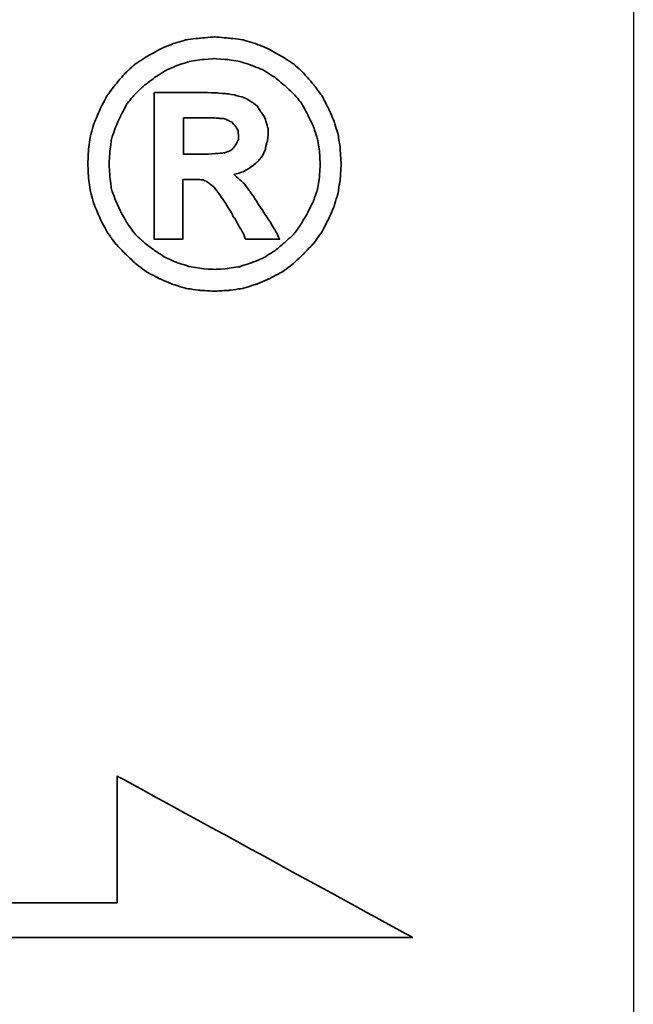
# Model space of a CAD drawing. Header units: millimetres. Extents: x 920 to 1152, y 73 to 164.
# Tile 45 of 48: x 1104.99 to 1106.3, y 94.85 to 96.95. Entities that reach past the tile are written whole.
import ezdxf

# ---------------------------------------------------------------- set-up
doc = ezdxf.new("R2010")
doc.units = ezdxf.units.MM
doc.header["$LTSCALE"] = 0.15
for name, color, linetype in [('2', 7, 'CONTINUOUS'), ('DIM', 4, 'CONTINUOUS'), ('layer 1', 7, 'CONTINUOUS')]:
    doc.layers.add(name, color=color, linetype=linetype)

# ---------------------------------------------------------------- blocks, each defined once
blk = doc.blocks.new('TBI MOTION logo(完整正式版)')
at = {"layer": 'layer 1', "color": 22, "lineweight": 35}
for points, knots in [([(81.20634, 4.98624), (81.20634, 4.98624), (81.18649, 5.32862), (81.18649, 5.32862), (81.18649, 5.32862), (81.18649, 5.32862), (81.13886, 5.66206), (81.13886, 5.66206), (81.13886, 5.66206), (81.13886, 5.66206), (81.04359, 5.97764), (81.04359, 5.97764), (81.04359, 5.97764), (81.04359, 5.97764), (80.91061, 6.29124), (80.91061, 6.29124), (80.91061, 6.29124), (80.91061, 6.29124), (80.75778, 6.58697), (80.75778, 6.58697), (80.75778, 6.58697), (80.75778, 6.58697), (80.5593, 6.85294), (80.5593, 6.85294), (80.5593, 6.85294), (80.5593, 6.85294), (80.33105, 7.1189), (80.33105, 7.1189), (80.33105, 7.1189), (80.33105, 7.1189), (80.09287, 7.33921), (80.09287, 7.33921), (80.09287, 7.33921), (80.09287, 7.33921), (79.815, 7.51982), (79.815, 7.51982), (79.815, 7.51982), (79.815, 7.51982), (79.51133, 7.69051), (79.51133, 7.69051), (79.51133, 7.69051), (79.51133, 7.69051), (79.19773, 7.8235), (79.19773, 7.8235), (79.19773, 7.8235), (79.19773, 7.8235), (78.88215, 7.91877), (78.88215, 7.91877), (78.88215, 7.91877), (78.88215, 7.91877), (78.54871, 7.95846), (78.54871, 7.95846), (78.54871, 7.95846), (78.54871, 7.95846), (78.21526, 7.98625), (78.21526, 7.98625), (78.21526, 7.98625), (78.21526, 7.98625), (77.87388, 7.95846), (77.87388, 7.95846), (77.87388, 7.95846), (77.87388, 7.95846), (77.54044, 7.91877), (77.54044, 7.91877), (77.54044, 7.91877), (77.54044, 7.91877), (77.22485, 7.8235), (77.22485, 7.8235), (77.22485, 7.8235), (77.22485, 7.8235), (76.91027, 7.69051), (76.91027, 7.69051), (76.91027, 7.69051), (76.91027, 7.69051), (76.6056, 7.51982), (76.6056, 7.51982), (76.6056, 7.51982), (76.6056, 7.51982), (76.32972, 7.33921), (76.32972, 7.33921), (76.32972, 7.33921), (76.32972, 7.33921), (76.09154, 7.1189), (76.09154, 7.1189), (76.09154, 7.1189), (76.09154, 7.1189), (75.86329, 6.85294), (75.86329, 6.85294), (75.86329, 6.85294), (75.86329, 6.85294), (75.66382, 6.58697), (75.66382, 6.58697), (75.66382, 6.58697), (75.66382, 6.58697), (75.51099, 6.29124), (75.51099, 6.29124), (75.51099, 6.29124), (75.51099, 6.29124), (75.37702, 5.97764), (75.37702, 5.97764), (75.37702, 5.97764), (75.37702, 5.97764), (75.28175, 5.66206), (75.28175, 5.66206), (75.28175, 5.66206), (75.28175, 5.66206), (75.23411, 5.32862), (75.23411, 5.32862), (75.23411, 5.32862), (75.23411, 5.32862), (75.21625, 4.98624), (75.21625, 4.98624), (75.21625, 4.98624), (75.21625, 4.98624), (75.23411, 4.6528), (75.23411, 4.6528), (75.23411, 4.6528), (75.23411, 4.6528), (75.28175, 4.32035), (75.28175, 4.32035), (75.28175, 4.32035), (75.28175, 4.32035), (75.37702, 3.99583), (75.37702, 3.99583), (75.37702, 3.99583), (75.37702, 3.99583), (75.51099, 3.68224), (75.51099, 3.68224), (75.51099, 3.68224), (75.51099, 3.68224), (75.66382, 3.38749), (75.66382, 3.38749), (75.66382, 3.38749), (75.66382, 3.38749), (75.86329, 3.10963), (75.86329, 3.10963), (75.86329, 3.10963), (75.86329, 3.10963), (76.09154, 2.87145), (76.09154, 2.87145), (76.09154, 2.87145), (76.09154, 2.87145), (76.32972, 2.6432), (76.32972, 2.6432), (76.32972, 2.6432), (76.32972, 2.6432), (76.6056, 2.43381), (76.6056, 2.43381), (76.6056, 2.43381), (76.6056, 2.43381), (76.91027, 2.27205), (76.91027, 2.27205), (76.91027, 2.27205), (76.91027, 2.27205), (77.22485, 2.13906), (77.22485, 2.13906), (77.22485, 2.13906), (77.22485, 2.13906), (77.54044, 2.0438), (77.54044, 2.0438), (77.54044, 2.0438), (77.54044, 2.0438), (77.87388, 1.99616), (77.87388, 1.99616), (77.87388, 1.99616), (77.87388, 1.99616), (78.21526, 1.97631), (78.21526, 1.97631), (78.21526, 1.97631), (78.21526, 1.97631), (78.54871, 1.99616), (78.54871, 1.99616), (78.54871, 1.99616), (78.54871, 1.99616), (78.88215, 2.0438), (78.88215, 2.0438), (78.88215, 2.0438), (78.88215, 2.0438), (79.19773, 2.13906), (79.19773, 2.13906), (79.19773, 2.13906), (79.19773, 2.13906), (79.51133, 2.27205), (79.51133, 2.27205), (79.51133, 2.27205), (79.51133, 2.27205), (79.815, 2.43381), (79.815, 2.43381), (79.815, 2.43381), (79.815, 2.43381), (80.09287, 2.6432), (80.09287, 2.6432), (80.09287, 2.6432), (80.09287, 2.6432), (80.33105, 2.87145), (80.33105, 2.87145), (80.33105, 2.87145), (80.33105, 2.87145), (80.5593, 3.10963), (80.5593, 3.10963), (80.5593, 3.10963), (80.5593, 3.10963), (80.75778, 3.38749), (80.75778, 3.38749), (80.75778, 3.38749), (80.75778, 3.38749), (80.91061, 3.68224), (80.91061, 3.68224), (80.91061, 3.68224), (80.91061, 3.68224), (81.04359, 3.99583), (81.04359, 3.99583), (81.04359, 3.99583), (81.04359, 3.99583), (81.13886, 4.32035), (81.13886, 4.32035), (81.13886, 4.32035), (81.13886, 4.32035), (81.18649, 4.6528), (81.18649, 4.6528), (81.18649, 4.6528), (81.18649, 4.6528), (81.20634, 4.98624), (81.20634, 4.98624)], [0, 0, 0, 0, 0.01785714, 0.01785714, 0.01785714, 0.01785715, 0.03571429, 0.03571429, 0.03571429, 0.0357143, 0.05357143, 0.05357143, 0.05357143, 0.05357144, 0.07142857, 0.07142857, 0.07142857, 0.07142858, 0.08928571, 0.08928571, 0.08928571, 0.08928572, 0.10714286, 0.10714286, 0.10714286, 0.10714287, 0.125, 0.125, 0.125, 0.12500001, 0.14285714, 0.14285714, 0.14285714, 0.14285715, 0.16071429, 0.16071429, 0.16071429, 0.1607143, 0.17857143, 0.17857143, 0.17857143, 0.17857144, 0.19642857, 0.19642857, 0.19642857, 0.19642858, 0.21428571, 0.21428571, 0.21428571, 0.21428572, 0.23214286, 0.23214286, 0.23214286, 0.23214287, 0.25, 0.25, 0.25, 0.25000001, 0.26785714, 0.26785714, 0.26785714, 0.26785715, 0.28571429, 0.28571429, 0.28571429, 0.2857143, 0.30357143, 0.30357143, 0.30357143, 0.30357144, 0.32142857, 0.32142857, 0.32142857, 0.32142858, 0.33928571, 0.33928571, 0.33928571, 0.33928572, 0.35714286, 0.35714286, 0.35714286, 0.35714287, 0.375, 0.375, 0.375, 0.37500001, 0.39285714, 0.39285714, 0.39285714, 0.39285715, 0.41071429, 0.41071429, 0.41071429, 0.4107143, 0.42857143, 0.42857143, 0.42857143, 0.42857144, 0.44642857, 0.44642857, 0.44642857, 0.44642858, 0.46428571, 0.46428571, 0.46428571, 0.46428572, 0.48214286, 0.48214286, 0.48214286, 0.48214287, 0.5, 0.5, 0.5, 0.50000001, 0.51785714, 0.51785714, 0.51785714, 0.51785715, 0.53571429, 0.53571429, 0.53571429, 0.5357143, 0.55357143, 0.55357143, 0.55357143, 0.55357144, 0.57142857, 0.57142857, 0.57142857, 0.57142858, 0.58928571, 0.58928571, 0.58928571, 0.58928572, 0.60714286, 0.60714286, 0.60714286, 0.60714287, 0.625, 0.625, 0.625, 0.62500001, 0.64285714, 0.64285714, 0.64285714, 0.64285715, 0.66071429, 0.66071429, 0.66071429, 0.6607143, 0.67857143, 0.67857143, 0.67857143, 0.67857144, 0.69642857, 0.69642857, 0.69642857, 0.69642858, 0.71428571, 0.71428571, 0.71428571, 0.71428572, 0.73214286, 0.73214286, 0.73214286, 0.73214287, 0.75, 0.75, 0.75, 0.75000001, 0.76785714, 0.76785714, 0.76785714, 0.76785715, 0.78571429, 0.78571429, 0.78571429, 0.7857143, 0.80357143, 0.80357143, 0.80357143, 0.80357144, 0.82142857, 0.82142857, 0.82142857, 0.82142858, 0.83928571, 0.83928571, 0.83928571, 0.83928572, 0.85714286, 0.85714286, 0.85714286, 0.85714287, 0.875, 0.875, 0.875, 0.87500001, 0.89285714, 0.89285714, 0.89285714, 0.89285715, 0.91071429, 0.91071429, 0.91071429, 0.9107143, 0.92857143, 0.92857143, 0.92857143, 0.92857144, 0.94642857, 0.94642857, 0.94642857, 0.94642858, 0.96428571, 0.96428571, 0.96428571, 0.96428572, 0.98214286, 0.98214286, 0.98214286, 0.98214287, 1, 1, 1, 1]), ([(80.71014, 4.98624), (80.71014, 4.98624), (80.69129, 5.29091), (80.69129, 5.29091), (80.69129, 5.29091), (80.69129, 5.29091), (80.64464, 5.57672), (80.64464, 5.57672), (80.64464, 5.57672), (80.64464, 5.57672), (80.54937, 5.87245), (80.54937, 5.87245), (80.54937, 5.87245), (80.54937, 5.87245), (80.41639, 6.14833), (80.41639, 6.14833), (80.41639, 6.14833), (80.41639, 6.14833), (80.27349, 6.41429), (80.27349, 6.41429), (80.27349, 6.41429), (80.27349, 6.41429), (80.08295, 6.64255), (80.08295, 6.64255), (80.08295, 6.64255), (80.08295, 6.64255), (79.86264, 6.84301), (79.86264, 6.84301), (79.86264, 6.84301), (79.86264, 6.84301), (79.63439, 7.03355), (79.63439, 7.03355), (79.63439, 7.03355), (79.63439, 7.03355), (79.37835, 7.1963), (79.37835, 7.1963), (79.37835, 7.1963), (79.37835, 7.1963), (79.10246, 7.30944), (79.10246, 7.30944), (79.10246, 7.30944), (79.10246, 7.30944), (78.81665, 7.40471), (78.81665, 7.40471), (78.81665, 7.40471), (78.81665, 7.40471), (78.511, 7.45234), (78.511, 7.45234), (78.511, 7.45234), (78.511, 7.45234), (78.21526, 7.47219), (78.21526, 7.47219), (78.21526, 7.47219), (78.21526, 7.47219), (77.9106, 7.45234), (77.9106, 7.45234), (77.9106, 7.45234), (77.9106, 7.45234), (77.61685, 7.40471), (77.61685, 7.40471), (77.61685, 7.40471), (77.61685, 7.40471), (77.32012, 7.30944), (77.32012, 7.30944), (77.32012, 7.30944), (77.32012, 7.30944), (77.06309, 7.1963), (77.06309, 7.1963), (77.06309, 7.1963), (77.06309, 7.1963), (76.80606, 7.03355), (76.80606, 7.03355), (76.80606, 7.03355), (76.80606, 7.03355), (76.55797, 6.84301), (76.55797, 6.84301), (76.55797, 6.84301), (76.55797, 6.84301), (76.34063, 6.64255), (76.34063, 6.64255), (76.34063, 6.64255), (76.34063, 6.64255), (76.1491, 6.41429), (76.1491, 6.41429), (76.1491, 6.41429), (76.1491, 6.41429), (76.0062, 6.14833), (76.0062, 6.14833), (76.0062, 6.14833), (76.0062, 6.14833), (75.88314, 5.87245), (75.88314, 5.87245), (75.88314, 5.87245), (75.88314, 5.87245), (75.77794, 5.57672), (75.77794, 5.57672), (75.77794, 5.57672), (75.77794, 5.57672), (75.73924, 5.29091), (75.73924, 5.29091), (75.73924, 5.29091), (75.73924, 5.29091), (75.72039, 4.98624), (75.72039, 4.98624), (75.72039, 4.98624), (75.72039, 4.98624), (75.73924, 4.67165), (75.73924, 4.67165), (75.73924, 4.67165), (75.73924, 4.67165), (75.77794, 4.37791), (75.77794, 4.37791), (75.77794, 4.37791), (75.77794, 4.37791), (75.88314, 4.10102), (75.88314, 4.10102), (75.88314, 4.10102), (75.88314, 4.10102), (76.0062, 3.83407), (76.0062, 3.83407), (76.0062, 3.83407), (76.0062, 3.83407), (76.15902, 3.56811), (76.15902, 3.56811), (76.15902, 3.56811), (76.15902, 3.56811), (76.34063, 3.32001), (76.34063, 3.32001), (76.34063, 3.32001), (76.34063, 3.32001), (76.55797, 3.11955), (76.55797, 3.11955), (76.55797, 3.11955), (76.55797, 3.11955), (76.80606, 2.92901), (76.80606, 2.92901), (76.80606, 2.92901), (76.80606, 2.92901), (77.06309, 2.76725), (77.06309, 2.76725), (77.06309, 2.76725), (77.06309, 2.76725), (77.32012, 2.65412), (77.32012, 2.65412), (77.32012, 2.65412), (77.32012, 2.65412), (77.61685, 2.55786), (77.61685, 2.55786), (77.61685, 2.55786), (77.61685, 2.55786), (77.9106, 2.51022), (77.9106, 2.51022), (77.9106, 2.51022), (77.9106, 2.51022), (78.21526, 2.49137), (78.21526, 2.49137), (78.21526, 2.49137), (78.21526, 2.49137), (78.511, 2.51022), (78.511, 2.51022), (78.511, 2.51022), (78.511, 2.51022), (78.81665, 2.55786), (78.81665, 2.55786), (78.81665, 2.55786), (78.81665, 2.55786), (79.10246, 2.65412), (79.10246, 2.65412), (79.10246, 2.65412), (79.10246, 2.65412), (79.37835, 2.76725), (79.37835, 2.76725), (79.37835, 2.76725), (79.37835, 2.76725), (79.63439, 2.92901), (79.63439, 2.92901), (79.63439, 2.92901), (79.63439, 2.92901), (79.86264, 3.11955), (79.86264, 3.11955), (79.86264, 3.11955), (79.86264, 3.11955), (80.08295, 3.32001), (80.08295, 3.32001), (80.08295, 3.32001), (80.08295, 3.32001), (80.26356, 3.56811), (80.26356, 3.56811), (80.26356, 3.56811), (80.26356, 3.56811), (80.41639, 3.83407), (80.41639, 3.83407), (80.41639, 3.83407), (80.41639, 3.83407), (80.54937, 4.10102), (80.54937, 4.10102), (80.54937, 4.10102), (80.54937, 4.10102), (80.64464, 4.37791), (80.64464, 4.37791), (80.64464, 4.37791), (80.64464, 4.37791), (80.69129, 4.67165), (80.69129, 4.67165), (80.69129, 4.67165), (80.69129, 4.67165), (80.71014, 4.98624), (80.71014, 4.98624)], [0, 0, 0, 0, 0.01923077, 0.01923077, 0.01923077, 0.01923078, 0.03846154, 0.03846154, 0.03846154, 0.03846155, 0.05769231, 0.05769231, 0.05769231, 0.05769232, 0.07692308, 0.07692308, 0.07692308, 0.07692309, 0.09615385, 0.09615385, 0.09615385, 0.09615386, 0.11538462, 0.11538462, 0.11538462, 0.11538463, 0.13461538, 0.13461538, 0.13461538, 0.13461539, 0.15384615, 0.15384615, 0.15384615, 0.15384616, 0.17307692, 0.17307692, 0.17307692, 0.17307693, 0.19230769, 0.19230769, 0.19230769, 0.1923077, 0.21153846, 0.21153846, 0.21153846, 0.21153847, 0.23076923, 0.23076923, 0.23076923, 0.23076924, 0.25, 0.25, 0.25, 0.25000001, 0.26923077, 0.26923077, 0.26923077, 0.26923078, 0.28846154, 0.28846154, 0.28846154, 0.28846155, 0.30769231, 0.30769231, 0.30769231, 0.30769232, 0.32692308, 0.32692308, 0.32692308, 0.32692309, 0.34615385, 0.34615385, 0.34615385, 0.34615386, 0.36538462, 0.36538462, 0.36538462, 0.36538463, 0.38461538, 0.38461538, 0.38461538, 0.38461539, 0.40384615, 0.40384615, 0.40384615, 0.40384616, 0.42307692, 0.42307692, 0.42307692, 0.42307693, 0.44230769, 0.44230769, 0.44230769, 0.4423077, 0.46153846, 0.46153846, 0.46153846, 0.46153847, 0.48076923, 0.48076923, 0.48076923, 0.48076924, 0.5, 0.5, 0.5, 0.50000001, 0.51923077, 0.51923077, 0.51923077, 0.51923078, 0.53846154, 0.53846154, 0.53846154, 0.53846155, 0.55769231, 0.55769231, 0.55769231, 0.55769232, 0.57692308, 0.57692308, 0.57692308, 0.57692309, 0.59615385, 0.59615385, 0.59615385, 0.59615386, 0.61538462, 0.61538462, 0.61538462, 0.61538463, 0.63461538, 0.63461538, 0.63461538, 0.63461539, 0.65384615, 0.65384615, 0.65384615, 0.65384616, 0.67307692, 0.67307692, 0.67307692, 0.67307693, 0.69230769, 0.69230769, 0.69230769, 0.6923077, 0.71153846, 0.71153846, 0.71153846, 0.71153847, 0.73076923, 0.73076923, 0.73076923, 0.73076924, 0.75, 0.75, 0.75, 0.75000001, 0.76923077, 0.76923077, 0.76923077, 0.76923078, 0.78846154, 0.78846154, 0.78846154, 0.78846155, 0.80769231, 0.80769231, 0.80769231, 0.80769232, 0.82692308, 0.82692308, 0.82692308, 0.82692309, 0.84615385, 0.84615385, 0.84615385, 0.84615386, 0.86538462, 0.86538462, 0.86538462, 0.86538463, 0.88461538, 0.88461538, 0.88461538, 0.88461539, 0.90384615, 0.90384615, 0.90384615, 0.90384616, 0.92307692, 0.92307692, 0.92307692, 0.92307693, 0.94230769, 0.94230769, 0.94230769, 0.9423077, 0.96153846, 0.96153846, 0.96153846, 0.96153847, 0.98076923, 0.98076923, 0.98076923, 0.98076924, 1, 1, 1, 1]), ([(76.78721, 3.2823), (76.78721, 3.2823), (76.78721, 3.32001), (76.78721, 3.32001), (76.78721, 3.32001), (76.78721, 3.32001), (76.78721, 3.42422), (76.78721, 3.42422), (76.78721, 3.42422), (76.78721, 3.42422), (76.78721, 3.59689), (76.78721, 3.59689), (76.78721, 3.59689), (76.78721, 3.59689), (76.78721, 3.80529), (76.78721, 3.80529), (76.78721, 3.80529), (76.78721, 3.80529), (76.78721, 4.0524), (76.78721, 4.0524), (76.78721, 4.0524), (76.78721, 4.0524), (76.78721, 4.32035), (76.78721, 4.32035), (76.78721, 4.32035), (76.78721, 4.32035), (76.78721, 4.92868), (76.78721, 4.92868), (76.78721, 4.92868), (76.78721, 4.92868), (76.78721, 5.53801), (76.78721, 5.53801), (76.78721, 5.53801), (76.78721, 5.53801), (76.78721, 5.82482), (76.78721, 5.82482), (76.78721, 5.82482), (76.78721, 5.82482), (76.78721, 6.07291), (76.78721, 6.07291), (76.78721, 6.07291), (76.78721, 6.07291), (76.78721, 6.30017), (76.78721, 6.30017), (76.78721, 6.30017), (76.78721, 6.30017), (76.78721, 6.45399), (76.78721, 6.45399), (76.78721, 6.45399), (76.78721, 6.45399), (76.78721, 6.5572), (76.78721, 6.5572), (76.78721, 6.5572), (76.78721, 6.5572), (76.78721, 6.59689), (76.78721, 6.59689), (76.78721, 6.59689), (76.78721, 6.59689), (76.78721, 6.67232), (76.78721, 6.67232), (76.78721, 6.67232), (76.78721, 6.67232), (76.8537, 6.67232), (76.8537, 6.67232), (76.8537, 6.67232), (76.8537, 6.67232), (76.87355, 6.67232), (76.87355, 6.67232), (76.87355, 6.67232), (76.87355, 6.67232), (76.91027, 6.67232), (76.91027, 6.67232), (76.91027, 6.67232), (76.91027, 6.67232), (77.04424, 6.67232), (77.04424, 6.67232), (77.04424, 6.67232), (77.04424, 6.67232), (77.22485, 6.67232), (77.22485, 6.67232), (77.22485, 6.67232), (77.22485, 6.67232), (77.43524, 6.67232), (77.43524, 6.67232), (77.43524, 6.67232), (77.43524, 6.67232), (77.65357, 6.67232), (77.65357, 6.67232), (77.65357, 6.67232), (77.65357, 6.67232), (77.82625, 6.67232), (77.82625, 6.67232), (77.82625, 6.67232), (77.82625, 6.67232), (77.94037, 6.67232), (77.94037, 6.67232), (77.94037, 6.67232), (77.94037, 6.67232), (77.97709, 6.67232), (77.97709, 6.67232), (77.97709, 6.67232), (77.97709, 6.67232), (77.99694, 6.67232), (77.99694, 6.67232), (77.99694, 6.67232), (77.99694, 6.67232), (78.00686, 6.67232), (78.00686, 6.67232), (78.00686, 6.67232), (78.00686, 6.67232), (78.28275, 6.6624), (78.28275, 6.6624), (78.28275, 6.6624), (78.28275, 6.6624), (78.50107, 6.64255), (78.50107, 6.64255), (78.50107, 6.64255), (78.50107, 6.64255), (78.511, 6.64255), (78.511, 6.64255), (78.511, 6.64255), (78.511, 6.64255), (78.70154, 6.61476), (78.70154, 6.61476), (78.70154, 6.61476), (78.70154, 6.61476), (78.70154, 6.60483), (78.70154, 6.60483), (78.70154, 6.60483), (78.70154, 6.60483), (78.86429, 6.56713), (78.86429, 6.56713), (78.86429, 6.56713), (78.86429, 6.56713), (78.87223, 6.56713), (78.87223, 6.56713), (78.87223, 6.56713), (78.87223, 6.56713), (78.99727, 6.51056), (78.99727, 6.51056), (78.99727, 6.51056), (78.99727, 6.51056), (79.00719, 6.51056), (79.00719, 6.51056), (79.00719, 6.51056), (79.00719, 6.51056), (79.00719, 6.50162), (79.00719, 6.50162), (79.00719, 6.50162), (79.00719, 6.50162), (79.1104, 6.43415), (79.1104, 6.43415), (79.1104, 6.43415), (79.1104, 6.43415), (79.12132, 6.43415), (79.12132, 6.43415), (79.12132, 6.43415), (79.12132, 6.43415), (79.22552, 6.34781), (79.22552, 6.34781), (79.22552, 6.34781), (79.22552, 6.34781), (79.23544, 6.33888), (79.23544, 6.33888), (79.23544, 6.33888), (79.23544, 6.33888), (79.23544, 6.32895), (79.23544, 6.32895), (79.23544, 6.32895), (79.23544, 6.32895), (79.31087, 6.21483), (79.31087, 6.21483), (79.31087, 6.21483), (79.31087, 6.21483), (79.38629, 6.1007), (79.38629, 6.1007), (79.38629, 6.1007), (79.38629, 6.1007), (79.3972, 6.1007), (79.3972, 6.1007), (79.3972, 6.1007), (79.3972, 6.1007), (79.3972, 6.09078), (79.3972, 6.09078), (79.3972, 6.09078), (79.3972, 6.09078), (79.43392, 5.97764), (79.43392, 5.97764), (79.43392, 5.97764), (79.43392, 5.97764), (79.43392, 5.96772), (79.43392, 5.96772), (79.43392, 5.96772), (79.43392, 5.96772), (79.47362, 5.83474), (79.47362, 5.83474), (79.47362, 5.83474), (79.47362, 5.83474), (79.48156, 5.82482), (79.48156, 5.82482), (79.48156, 5.82482), (79.48156, 5.82482), (79.48156, 5.69977), (79.48156, 5.69977), (79.48156, 5.69977), (79.48156, 5.69977), (79.48156, 5.69183), (79.48156, 5.69183), (79.48156, 5.69183), (79.48156, 5.69183), (79.4637, 5.51915), (79.4637, 5.51915), (79.4637, 5.51915), (79.4637, 5.51915), (79.4637, 5.51122), (79.4637, 5.51122), (79.4637, 5.51122), (79.4637, 5.51122), (79.45377, 5.51122), (79.45377, 5.51122), (79.45377, 5.51122), (79.45377, 5.51122), (79.41507, 5.34847), (79.41507, 5.34847), (79.41507, 5.34847), (79.41507, 5.34847), (79.41507, 5.33854), (79.41507, 5.33854), (79.41507, 5.33854), (79.41507, 5.33854), (79.41507, 5.32862), (79.41507, 5.32862), (79.41507, 5.32862), (79.41507, 5.32862), (79.33865, 5.16785), (79.33865, 5.16785), (79.33865, 5.16785), (79.33865, 5.16785), (79.33071, 5.15693), (79.33071, 5.15693), (79.33071, 5.15693), (79.33071, 5.15693), (79.2156, 5.02495), (79.2156, 5.02495), (79.2156, 5.02495), (79.2156, 5.02495), (79.20567, 5.01502), (79.20567, 5.01502), (79.20567, 5.01502), (79.20567, 5.01502), (79.05483, 4.89991), (79.05483, 4.89991), (79.05483, 4.89991), (79.05483, 4.89991), (79.04491, 4.89197), (79.04491, 4.89197), (79.04491, 4.89197), (79.04491, 4.89197), (78.89208, 4.7967), (78.89208, 4.7967), (78.89208, 4.7967), (78.89208, 4.7967), (78.88215, 4.7967), (78.88215, 4.7967), (78.88215, 4.7967), (78.88215, 4.7967), (78.69161, 4.73913), (78.69161, 4.73913), (78.69161, 4.73913), (78.69161, 4.73913), (78.68169, 4.73913), (78.68169, 4.73913), (78.68169, 4.73913), (78.68169, 4.73913), (78.68169, 4.72921), (78.68169, 4.72921), (78.68169, 4.72921), (78.68169, 4.72921), (78.78688, 4.63394), (78.78688, 4.63394), (78.78688, 4.63394), (78.78688, 4.63394), (78.902, 4.52875), (78.902, 4.52875), (78.902, 4.52875), (78.902, 4.52875), (78.91093, 4.52081), (78.91093, 4.52081), (78.91093, 4.52081), (78.91093, 4.52081), (79.02506, 4.36798), (79.02506, 4.36798), (79.02506, 4.36798), (79.02506, 4.36798), (79.1501, 4.1953), (79.1501, 4.1953), (79.1501, 4.1953), (79.1501, 4.1953), (79.1501, 4.18736), (79.1501, 4.18736), (79.1501, 4.18736), (79.1501, 4.18736), (79.29201, 3.96705), (79.29201, 3.96705), (79.29201, 3.96705), (79.29201, 3.96705), (79.31087, 3.93828), (79.31087, 3.93828), (79.31087, 3.93828), (79.31087, 3.93828), (79.32079, 3.93828), (79.32079, 3.93828), (79.32079, 3.93828), (79.32079, 3.93828), (79.3585, 3.87178), (79.3585, 3.87178), (79.3585, 3.87178), (79.3585, 3.87178), (79.50141, 3.64353), (79.50141, 3.64353), (79.50141, 3.64353), (79.50141, 3.64353), (79.51133, 3.64353), (79.51133, 3.64353), (79.51133, 3.64353), (79.51133, 3.64353), (79.64431, 3.41528), (79.64431, 3.41528), (79.64431, 3.41528), (79.64431, 3.41528), (79.68202, 3.3478), (79.68202, 3.3478), (79.68202, 3.3478), (79.68202, 3.3478), (79.70187, 3.31009), (79.70187, 3.31009), (79.70187, 3.31009), (79.70187, 3.31009), (79.7495, 3.2049), (79.7495, 3.2049), (79.7495, 3.2049), (79.7495, 3.2049), (79.64431, 3.2049), (79.64431, 3.2049), (79.64431, 3.2049), (79.64431, 3.2049), (79.62546, 3.2049), (79.62546, 3.2049), (79.62546, 3.2049), (79.62546, 3.2049), (79.53912, 3.2049), (79.53912, 3.2049), (79.53912, 3.2049), (79.53912, 3.2049), (79.31087, 3.2049), (79.31087, 3.2049), (79.31087, 3.2049), (79.31087, 3.2049), (79.08262, 3.2049), (79.08262, 3.2049), (79.08262, 3.2049), (79.08262, 3.2049), (79.00719, 3.2049), (79.00719, 3.2049), (79.00719, 3.2049), (79.00719, 3.2049), (78.98735, 3.2049), (78.98735, 3.2049), (78.98735, 3.2049), (78.98735, 3.2049), (78.94964, 3.2049), (78.94964, 3.2049), (78.94964, 3.2049), (78.94964, 3.2049), (78.92979, 3.24459), (78.92979, 3.24459), (78.92979, 3.24459), (78.92979, 3.24459), (78.91093, 3.2823), (78.91093, 3.2823), (78.91093, 3.2823), (78.91093, 3.2823), (78.91093, 3.29223), (78.91093, 3.29223), (78.91093, 3.29223), (78.91093, 3.29223), (78.89208, 3.3478), (78.89208, 3.3478), (78.89208, 3.3478), (78.89208, 3.3478), (78.78688, 3.52048), (78.78688, 3.52048), (78.78688, 3.52048), (78.78688, 3.52048), (78.69161, 3.7001), (78.69161, 3.7001), (78.69161, 3.7001), (78.69161, 3.7001), (78.6539, 3.7388), (78.6539, 3.7388), (78.6539, 3.7388), (78.6539, 3.7388), (78.64398, 3.74873), (78.64398, 3.74873), (78.64398, 3.74873), (78.64398, 3.74873), (78.64398, 3.75766), (78.64398, 3.75766), (78.64398, 3.75766), (78.64398, 3.75766), (78.63405, 3.78644), (78.63405, 3.78644), (78.63405, 3.78644), (78.63405, 3.78644), (78.48321, 4.04347), (78.48321, 4.04347), (78.48321, 4.04347), (78.48321, 4.04347), (78.33038, 4.2618), (78.33038, 4.2618), (78.33038, 4.2618), (78.33038, 4.2618), (78.20732, 4.43447), (78.20732, 4.43447), (78.20732, 4.43447), (78.20732, 4.43447), (78.09221, 4.52081), (78.09221, 4.52081), (78.09221, 4.52081), (78.09221, 4.52081), (78.02472, 4.56845), (78.02472, 4.56845), (78.02472, 4.56845), (78.02472, 4.56845), (77.9493, 4.60616), (77.9493, 4.60616), (77.9493, 4.60616), (77.9493, 4.60616), (77.8451, 4.61608), (77.8451, 4.61608), (77.8451, 4.61608), (77.8451, 4.61608), (77.71113, 4.61608), (77.71113, 4.61608), (77.71113, 4.61608), (77.71113, 4.61608), (77.69128, 4.61608), (77.69128, 4.61608), (77.69128, 4.61608), (77.69128, 4.61608), (77.67342, 4.61608), (77.67342, 4.61608), (77.67342, 4.61608), (77.67342, 4.61608), (77.5583, 4.61608), (77.5583, 4.61608), (77.5583, 4.61608), (77.5583, 4.61608), (77.46303, 4.61608), (77.46303, 4.61608), (77.46303, 4.61608), (77.46303, 4.61608), (77.46303, 4.54761), (77.46303, 4.54761), (77.46303, 4.54761), (77.46303, 4.54761), (77.46303, 4.47318), (77.46303, 4.47318), (77.46303, 4.47318), (77.46303, 4.47318), (77.46303, 4.24294), (77.46303, 4.24294), (77.46303, 4.24294), (77.46303, 4.24294), (77.46303, 3.99583), (77.46303, 3.99583), (77.46303, 3.99583), (77.46303, 3.99583), (77.46303, 3.72888), (77.46303, 3.72888), (77.46303, 3.72888), (77.46303, 3.72888), (77.46303, 3.51055), (77.46303, 3.51055), (77.46303, 3.51055), (77.46303, 3.51055), (77.46303, 3.42422), (77.46303, 3.42422), (77.46303, 3.42422), (77.46303, 3.42422), (77.46303, 3.35773), (77.46303, 3.35773), (77.46303, 3.35773), (77.46303, 3.35773), (77.46303, 3.30017), (77.46303, 3.30017), (77.46303, 3.30017), (77.46303, 3.30017), (77.46303, 3.2823), (77.46303, 3.2823), (77.46303, 3.2823), (77.46303, 3.2823), (77.46303, 3.2049), (77.46303, 3.2049), (77.46303, 3.2049), (77.46303, 3.2049), (77.39753, 3.2049), (77.39753, 3.2049), (77.39753, 3.2049), (77.39753, 3.2049), (77.37768, 3.2049), (77.37768, 3.2049), (77.37768, 3.2049), (77.37768, 3.2049), (77.32012, 3.2049), (77.32012, 3.2049), (77.32012, 3.2049), (77.32012, 3.2049), (77.12165, 3.2049), (77.12165, 3.2049), (77.12165, 3.2049), (77.12165, 3.2049), (76.94897, 3.2049), (76.94897, 3.2049), (76.94897, 3.2049), (76.94897, 3.2049), (76.8924, 3.2049), (76.8924, 3.2049), (76.8924, 3.2049), (76.8924, 3.2049), (76.8537, 3.2049), (76.8537, 3.2049), (76.8537, 3.2049), (76.8537, 3.2049), (76.78721, 3.2049), (76.78721, 3.2049), (76.78721, 3.2049), (76.78721, 3.2049), (76.78721, 3.2823), (76.78721, 3.2823)], [0, 0, 0, 0, 0.00740741, 0.00740741, 0.00740741, 0.00740742, 0.01481481, 0.01481481, 0.01481481, 0.01481482, 0.02222222, 0.02222222, 0.02222222, 0.02222223, 0.02962963, 0.02962963, 0.02962963, 0.02962964, 0.03703704, 0.03703704, 0.03703704, 0.03703705, 0.04444444, 0.04444444, 0.04444444, 0.04444445, 0.05185185, 0.05185185, 0.05185185, 0.05185186, 0.05925926, 0.05925926, 0.05925926, 0.05925927, 0.06666667, 0.06666667, 0.06666667, 0.06666668, 0.07407407, 0.07407407, 0.07407407, 0.07407408, 0.08148148, 0.08148148, 0.08148148, 0.08148149, 0.08888889, 0.08888889, 0.08888889, 0.0888889, 0.0962963, 0.0962963, 0.0962963, 0.09629631, 0.1037037, 0.1037037, 0.1037037, 0.10370371, 0.11111111, 0.11111111, 0.11111111, 0.11111112, 0.11851852, 0.11851852, 0.11851852, 0.11851853, 0.12592593, 0.12592593, 0.12592593, 0.12592594, 0.13333333, 0.13333333, 0.13333333, 0.13333334, 0.14074074, 0.14074074, 0.14074074, 0.14074075, 0.14814815, 0.14814815, 0.14814815, 0.14814816, 0.15555556, 0.15555556, 0.15555556, 0.15555557, 0.16296296, 0.16296296, 0.16296296, 0.16296297, 0.17037037, 0.17037037, 0.17037037, 0.17037038, 0.17777778, 0.17777778, 0.17777778, 0.17777779, 0.18518519, 0.18518519, 0.18518519, 0.1851852, 0.19259259, 0.19259259, 0.19259259, 0.1925926, 0.2, 0.2, 0.2, 0.20000001, 0.20740741, 0.20740741, 0.20740741, 0.20740742, 0.21481481, 0.21481481, 0.21481481, 0.21481482, 0.22222222, 0.22222222, 0.22222222, 0.22222223, 0.22962963, 0.22962963, 0.22962963, 0.22962964, 0.23703704, 0.23703704, 0.23703704, 0.23703705, 0.24444444, 0.24444444, 0.24444444, 0.24444445, 0.25185185, 0.25185185, 0.25185185, 0.25185186, 0.25925926, 0.25925926, 0.25925926, 0.25925927, 0.26666667, 0.26666667, 0.26666667, 0.26666668, 0.27407407, 0.27407407, 0.27407407, 0.27407408, 0.28148148, 0.28148148, 0.28148148, 0.28148149, 0.28888889, 0.28888889, 0.28888889, 0.2888889, 0.2962963, 0.2962963, 0.2962963, 0.29629631, 0.3037037, 0.3037037, 0.3037037, 0.30370371, 0.31111111, 0.31111111, 0.31111111, 0.31111112, 0.31851852, 0.31851852, 0.31851852, 0.31851853, 0.32592593, 0.32592593, 0.32592593, 0.32592594, 0.33333333, 0.33333333, 0.33333333, 0.33333334, 0.34074074, 0.34074074, 0.34074074, 0.34074075, 0.34814815, 0.34814815, 0.34814815, 0.34814816, 0.35555556, 0.35555556, 0.35555556, 0.35555557, 0.36296296, 0.36296296, 0.36296296, 0.36296297, 0.37037037, 0.37037037, 0.37037037, 0.37037038, 0.37777778, 0.37777778, 0.37777778, 0.37777779, 0.38518519, 0.38518519, 0.38518519, 0.3851852, 0.39259259, 0.39259259, 0.39259259, 0.3925926, 0.4, 0.4, 0.4, 0.40000001, 0.40740741, 0.40740741, 0.40740741, 0.40740742, 0.41481481, 0.41481481, 0.41481481, 0.41481482, 0.42222222, 0.42222222, 0.42222222, 0.42222223, 0.42962963, 0.42962963, 0.42962963, 0.42962964, 0.43703704, 0.43703704, 0.43703704, 0.43703705, 0.44444444, 0.44444444, 0.44444444, 0.44444445, 0.45185185, 0.45185185, 0.45185185, 0.45185186, 0.45925926, 0.45925926, 0.45925926, 0.45925927, 0.46666667, 0.46666667, 0.46666667, 0.46666668, 0.47407407, 0.47407407, 0.47407407, 0.47407408, 0.48148148, 0.48148148, 0.48148148, 0.48148149, 0.48888889, 0.48888889, 0.48888889, 0.4888889, 0.4962963, 0.4962963, 0.4962963, 0.49629631, 0.5037037, 0.5037037, 0.5037037, 0.50370371, 0.51111111, 0.51111111, 0.51111111, 0.51111112, 0.51851852, 0.51851852, 0.51851852, 0.51851853, 0.52592593, 0.52592593, 0.52592593, 0.52592594, 0.53333333, 0.53333333, 0.53333333, 0.53333334, 0.54074074, 0.54074074, 0.54074074, 0.54074075, 0.54814815, 0.54814815, 0.54814815, 0.54814816, 0.55555556, 0.55555556, 0.55555556, 0.55555557, 0.56296296, 0.56296296, 0.56296296, 0.56296297, 0.57037037, 0.57037037, 0.57037037, 0.57037038, 0.57777778, 0.57777778, 0.57777778, 0.57777779, 0.58518519, 0.58518519, 0.58518519, 0.5851852, 0.59259259, 0.59259259, 0.59259259, 0.5925926, 0.6, 0.6, 0.6, 0.60000001, 0.60740741, 0.60740741, 0.60740741, 0.60740742, 0.61481481, 0.61481481, 0.61481481, 0.61481482, 0.62222222, 0.62222222, 0.62222222, 0.62222223, 0.62962963, 0.62962963, 0.62962963, 0.62962964, 0.63703704, 0.63703704, 0.63703704, 0.63703705, 0.64444444, 0.64444444, 0.64444444, 0.64444445, 0.65185185, 0.65185185, 0.65185185, 0.65185186, 0.65925926, 0.65925926, 0.65925926, 0.65925927, 0.66666667, 0.66666667, 0.66666667, 0.66666668, 0.67407407, 0.67407407, 0.67407407, 0.67407408, 0.68148148, 0.68148148, 0.68148148, 0.68148149, 0.68888889, 0.68888889, 0.68888889, 0.6888889, 0.6962963, 0.6962963, 0.6962963, 0.69629631, 0.7037037, 0.7037037, 0.7037037, 0.70370371, 0.71111111, 0.71111111, 0.71111111, 0.71111112, 0.71851852, 0.71851852, 0.71851852, 0.71851853, 0.72592593, 0.72592593, 0.72592593, 0.72592594, 0.73333333, 0.73333333, 0.73333333, 0.73333334, 0.74074074, 0.74074074, 0.74074074, 0.74074075, 0.74814815, 0.74814815, 0.74814815, 0.74814816, 0.75555556, 0.75555556, 0.75555556, 0.75555557, 0.76296296, 0.76296296, 0.76296296, 0.76296297, 0.77037037, 0.77037037, 0.77037037, 0.77037038, 0.77777778, 0.77777778, 0.77777778, 0.77777779, 0.78518519, 0.78518519, 0.78518519, 0.7851852, 0.79259259, 0.79259259, 0.79259259, 0.7925926, 0.8, 0.8, 0.8, 0.80000001, 0.80740741, 0.80740741, 0.80740741, 0.80740742, 0.81481481, 0.81481481, 0.81481481, 0.81481482, 0.82222222, 0.82222222, 0.82222222, 0.82222223, 0.82962963, 0.82962963, 0.82962963, 0.82962964, 0.83703704, 0.83703704, 0.83703704, 0.83703705, 0.84444444, 0.84444444, 0.84444444, 0.84444445, 0.85185185, 0.85185185, 0.85185185, 0.85185186, 0.85925926, 0.85925926, 0.85925926, 0.85925927, 0.86666667, 0.86666667, 0.86666667, 0.86666668, 0.87407407, 0.87407407, 0.87407407, 0.87407408, 0.88148148, 0.88148148, 0.88148148, 0.88148149, 0.88888889, 0.88888889, 0.88888889, 0.8888889, 0.8962963, 0.8962963, 0.8962963, 0.89629631, 0.9037037, 0.9037037, 0.9037037, 0.90370371, 0.91111111, 0.91111111, 0.91111111, 0.91111112, 0.91851852, 0.91851852, 0.91851852, 0.91851853, 0.92592593, 0.92592593, 0.92592593, 0.92592594, 0.93333333, 0.93333333, 0.93333333, 0.93333334, 0.94074074, 0.94074074, 0.94074074, 0.94074075, 0.94814815, 0.94814815, 0.94814815, 0.94814816, 0.95555556, 0.95555556, 0.95555556, 0.95555557, 0.96296296, 0.96296296, 0.96296296, 0.96296297, 0.97037037, 0.97037037, 0.97037037, 0.97037038, 0.97777778, 0.97777778, 0.97777778, 0.97777779, 0.98518519, 0.98518519, 0.98518519, 0.9851852, 0.99259259, 0.99259259, 0.99259259, 0.9925926, 1, 1, 1, 1]), ([(77.48288, 6.07291), (77.48288, 6.07291), (77.48288, 5.99551), (77.48288, 5.99551), (77.48288, 5.99551), (77.48288, 5.99551), (77.48288, 5.82482), (77.48288, 5.82482), (77.48288, 5.82482), (77.48288, 5.82482), (77.48288, 5.63328), (77.48288, 5.63328), (77.48288, 5.63328), (77.48288, 5.63328), (77.48288, 5.46358), (77.48288, 5.46358), (77.48288, 5.46358), (77.48288, 5.46358), (77.48288, 5.29091), (77.48288, 5.29091), (77.48288, 5.29091), (77.48288, 5.29091), (77.48288, 5.21449), (77.48288, 5.21449), (77.48288, 5.21449), (77.48288, 5.21449), (77.50074, 5.21449), (77.50074, 5.21449), (77.50074, 5.21449), (77.50074, 5.21449), (77.71113, 5.21449), (77.71113, 5.21449), (77.71113, 5.21449), (77.71113, 5.21449), (77.94037, 5.21449), (77.94037, 5.21449), (77.94037, 5.21449), (77.94037, 5.21449), (78.01579, 5.21449), (78.01579, 5.21449), (78.01579, 5.21449), (78.01579, 5.21449), (78.03465, 5.21449), (78.03465, 5.21449), (78.03465, 5.21449), (78.03465, 5.21449), (78.2629, 5.23335), (78.2629, 5.23335), (78.2629, 5.23335), (78.2629, 5.23335), (78.42565, 5.24327), (78.42565, 5.24327), (78.42565, 5.24327), (78.42565, 5.24327), (78.54871, 5.28098), (78.54871, 5.28098), (78.54871, 5.28098), (78.54871, 5.28098), (78.62611, 5.32862), (78.62611, 5.32862), (78.62611, 5.32862), (78.62611, 5.32862), (78.69161, 5.40503), (78.69161, 5.40503), (78.69161, 5.40503), (78.69161, 5.40503), (78.73925, 5.48145), (78.73925, 5.48145), (78.73925, 5.48145), (78.73925, 5.48145), (78.77696, 5.55885), (78.77696, 5.55885), (78.77696, 5.55885), (78.77696, 5.55885), (78.77696, 5.65214), (78.77696, 5.65214), (78.77696, 5.65214), (78.77696, 5.65214), (78.76902, 5.76726), (78.76902, 5.76726), (78.76902, 5.76726), (78.76902, 5.76726), (78.71146, 5.87245), (78.71146, 5.87245), (78.71146, 5.87245), (78.71146, 5.87245), (78.62611, 5.96772), (78.62611, 5.96772), (78.62611, 5.96772), (78.62611, 5.96772), (78.511, 6.02528), (78.511, 6.02528), (78.511, 6.02528), (78.511, 6.02528), (78.44451, 6.05306), (78.44451, 6.05306), (78.44451, 6.05306), (78.44451, 6.05306), (78.32046, 6.06299), (78.32046, 6.06299), (78.32046, 6.06299), (78.32046, 6.06299), (78.18748, 6.07291), (78.18748, 6.07291), (78.18748, 6.07291), (78.18748, 6.07291), (77.99694, 6.07291), (77.99694, 6.07291), (77.99694, 6.07291), (77.99694, 6.07291), (77.97709, 6.07291), (77.97709, 6.07291), (77.97709, 6.07291), (77.97709, 6.07291), (77.90167, 6.07291), (77.90167, 6.07291), (77.90167, 6.07291), (77.90167, 6.07291), (77.69128, 6.07291), (77.69128, 6.07291), (77.69128, 6.07291), (77.69128, 6.07291), (77.50074, 6.07291), (77.50074, 6.07291), (77.50074, 6.07291), (77.50074, 6.07291), (77.48288, 6.07291), (77.48288, 6.07291)], [0, 0, 0, 0, 0.03125, 0.03125, 0.03125, 0.03125001, 0.0625, 0.0625, 0.0625, 0.06250001, 0.09375, 0.09375, 0.09375, 0.09375001, 0.125, 0.125, 0.125, 0.12500001, 0.15625, 0.15625, 0.15625, 0.15625001, 0.1875, 0.1875, 0.1875, 0.18750001, 0.21875, 0.21875, 0.21875, 0.21875001, 0.25, 0.25, 0.25, 0.25000001, 0.28125, 0.28125, 0.28125, 0.28125001, 0.3125, 0.3125, 0.3125, 0.31250001, 0.34375, 0.34375, 0.34375, 0.34375001, 0.375, 0.375, 0.375, 0.37500001, 0.40625, 0.40625, 0.40625, 0.40625001, 0.4375, 0.4375, 0.4375, 0.43750001, 0.46875, 0.46875, 0.46875, 0.46875001, 0.5, 0.5, 0.5, 0.50000001, 0.53125, 0.53125, 0.53125, 0.53125001, 0.5625, 0.5625, 0.5625, 0.56250001, 0.59375, 0.59375, 0.59375, 0.59375001, 0.625, 0.625, 0.625, 0.62500001, 0.65625, 0.65625, 0.65625, 0.65625001, 0.6875, 0.6875, 0.6875, 0.68750001, 0.71875, 0.71875, 0.71875, 0.71875001, 0.75, 0.75, 0.75, 0.75000001, 0.78125, 0.78125, 0.78125, 0.78125001, 0.8125, 0.8125, 0.8125, 0.81250001, 0.84375, 0.84375, 0.84375, 0.84375001, 0.875, 0.875, 0.875, 0.87500001, 0.90625, 0.90625, 0.90625, 0.90625001, 0.9375, 0.9375, 0.9375, 0.93750001, 0.96875, 0.96875, 0.96875, 0.96875001, 1, 1, 1, 1]), ([(75.90875, -9.47875), (75.90875, -9.47875), (75.90875, -12.28625), (75.90875, -12.28625), (75.90875, -12.28625), (75.90875, -12.28625), (75.90875, -12.47875), (75.90875, -12.47875), (75.90875, -12.47875), (75.90875, -12.47875), (75.71625, -12.47875), (75.71625, -12.47875), (75.71625, -12.47875), (75.71625, -12.47875), (-88.32875, -12.47875), (-88.32875, -12.47875), (-88.32875, -12.47875), (-88.32875, -12.47875), (-88.32875, -13.29375), (-88.32875, -13.29375), (-88.32875, -13.29375), (-88.32875, -13.29375), (82.89125, -13.29375), (82.89125, -13.29375), (82.89125, -13.29375), (82.89125, -13.29375), (75.90875, -9.47875), (75.90875, -9.47875)], [0, 0, 0, 0, 0.14285714, 0.14285714, 0.14285714, 0.14285715, 0.28571429, 0.28571429, 0.28571429, 0.2857143, 0.42857143, 0.42857143, 0.42857143, 0.42857144, 0.57142857, 0.57142857, 0.57142857, 0.57142858, 0.71428571, 0.71428571, 0.71428571, 0.71428572, 0.85714286, 0.85714286, 0.85714286, 0.85714287, 1, 1, 1, 1])]:
    blk.add_open_spline(points, degree=3, knots=knots, dxfattribs=at)

msp = doc.modelspace()

# ---------------------------------------------------------------- linework, layer by layer
at = {"layer": '2', "color": 0, "linetype": 'Continuous'}
msp.add_line((1106.2983, 110.9267), (1106.2983, 91.1267), dxfattribs=at)

# ---------------------------------------------------------------- block references
at = {"layer": 'DIM', "color": 7, "xscale": 0.090033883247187, "yscale": 0.090033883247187, "zscale": 0.090033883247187}
msp.add_blockref('TBI MOTION logo(完整正式版)', (1098.3651, 96.1935), dxfattribs=at)

doc.saveas('drawing.dxf')
